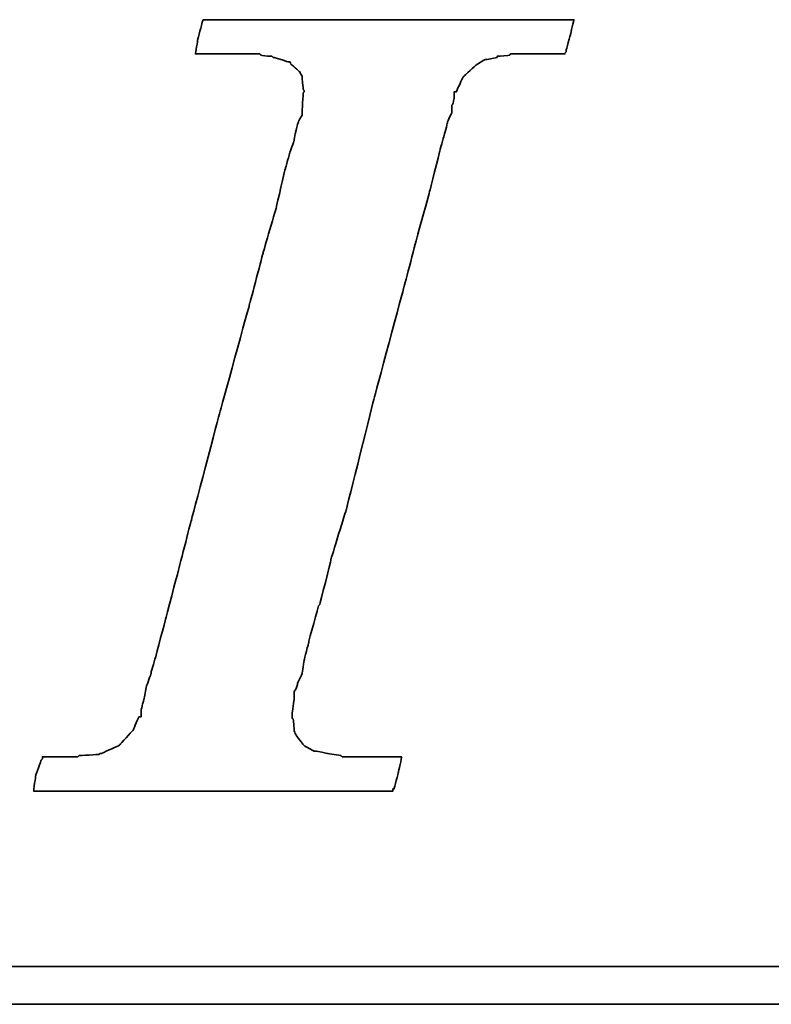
# Model space of a CAD drawing. Header units: millimetres. Extents: x -144 to 679, y 19 to 95.
# Tile 32 of 50: x -77.223 to -76.458, y 67.029 to 68.03. Entities that reach past the tile are written whole.
import ezdxf

# ---------------------------------------------------------------- set-up
doc = ezdxf.new("R2010")
doc.units = ezdxf.units.MM
doc.header["$LTSCALE"] = 0.1
doc.layers.add('DIM', color=4, linetype='CONTINUOUS')
doc.layers.add('layer 1', color=7, linetype='CONTINUOUS')

# ---------------------------------------------------------------- blocks, each defined once
blk = doc.blocks.new('TBI MOTION logo(完整正式版)')
at = {"layer": 'layer 1', "color": 22, "lineweight": 35}
for points, knots in [([(-40.59125, -7.94375), (-40.59125, -7.94375), (-40.97375, -7.94375), (-40.97375, -7.94375), (-40.97375, -7.94375), (-40.97375, -7.94375), (-41.38125, -7.94375), (-41.38125, -7.94375), (-41.38125, -7.94375), (-41.38125, -7.94375), (-41.54875, -7.94375), (-41.54875, -7.94375), (-41.54875, -7.94375), (-41.54875, -7.94375), (-41.59875, -7.94375), (-41.59875, -7.94375), (-41.59875, -7.94375), (-41.59875, -7.94375), (-41.88375, -7.94375), (-41.88375, -7.94375), (-41.88375, -7.94375), (-41.88375, -7.94375), (-41.90875, -7.91875), (-41.90875, -7.91875), (-41.90875, -7.91875), (-41.90875, -7.91875), (-42.19875, -7.87125), (-42.19875, -7.87125), (-42.19875, -7.87125), (-42.19875, -7.87125), (-42.43875, -7.82375), (-42.43875, -7.82375), (-42.43875, -7.82375), (-42.43875, -7.82375), (-42.45875, -7.82375), (-42.45875, -7.82375), (-42.45875, -7.82375), (-42.45875, -7.82375), (-42.48625, -7.82375), (-42.48625, -7.82375), (-42.48625, -7.82375), (-42.48625, -7.82375), (-42.67625, -7.72375), (-42.67625, -7.72375), (-42.67625, -7.72375), (-42.67625, -7.72375), (-42.70125, -7.70375), (-42.70125, -7.70375), (-42.70125, -7.70375), (-42.70125, -7.70375), (-42.72375, -7.67875), (-42.72375, -7.67875), (-42.72375, -7.67875), (-42.72375, -7.67875), (-42.86875, -7.48875), (-42.86875, -7.48875), (-42.86875, -7.48875), (-42.86875, -7.48875), (-42.89375, -7.43875), (-42.89375, -7.43875), (-42.89375, -7.43875), (-42.89375, -7.43875), (-42.91875, -7.38875), (-42.91875, -7.38875), (-42.91875, -7.38875), (-42.91875, -7.38875), (-42.93875, -7.12875), (-42.93875, -7.12875), (-42.93875, -7.12875), (-42.93875, -7.12875), (-42.96375, -7.10375), (-42.96375, -7.10375), (-42.96375, -7.10375), (-42.96375, -7.10375), (-42.96375, -7.05375), (-42.96375, -7.05375), (-42.96375, -7.05375), (-42.96375, -7.05375), (-42.96375, -7.00875), (-42.96375, -7.00875), (-42.96375, -7.00875), (-42.96375, -7.00875), (-42.91875, -6.69625), (-42.91875, -6.69625), (-42.91875, -6.69625), (-42.91875, -6.69625), (-42.91875, -6.62375), (-42.91875, -6.62375), (-42.91875, -6.62375), (-42.91875, -6.62375), (-42.91875, -6.59625), (-42.91875, -6.59625), (-42.91875, -6.59625), (-42.91875, -6.59625), (-42.91875, -6.57375), (-42.91875, -6.57375), (-42.91875, -6.57375), (-42.91875, -6.57375), (-42.91875, -6.52875), (-42.91875, -6.52875), (-42.91875, -6.52875), (-42.91875, -6.52875), (-42.89375, -6.50375), (-42.89375, -6.50375), (-42.89375, -6.50375), (-42.89375, -6.50375), (-42.84375, -6.38375), (-42.84375, -6.38375), (-42.84375, -6.38375), (-42.84375, -6.38375), (-42.84375, -6.35875), (-42.84375, -6.35875), (-42.84375, -6.35875), (-42.84375, -6.35875), (-42.74625, -6.14375), (-42.74625, -6.14375), (-42.74625, -6.14375), (-42.74625, -6.14375), (-42.70125, -5.85375), (-42.70125, -5.85375), (-42.70125, -5.85375), (-42.70125, -5.85375), (-42.60375, -5.47125), (-42.60375, -5.47125), (-42.60375, -5.47125), (-42.60375, -5.47125), (-42.60375, -5.44875), (-42.60375, -5.44875), (-42.60375, -5.44875), (-42.60375, -5.44875), (-42.38875, -4.67875), (-42.38875, -4.67875), (-42.38875, -4.67875), (-42.38875, -4.67875), (-42.36375, -4.65375), (-42.36375, -4.65375), (-42.36375, -4.65375), (-42.36375, -4.65375), (-42.12375, -3.69625), (-42.12375, -3.69625), (-42.12375, -3.69625), (-42.12375, -3.69625), (-42.12375, -3.67374), (-42.12375, -3.67374), (-42.12375, -3.67374), (-42.12375, -3.67374), (-41.78875, -2.59374), (-41.78875, -2.59374), (-41.78875, -2.59374), (-41.78875, -2.59374), (-41.18875, -0.19375), (-41.18875, -0.19375), (-41.18875, -0.19375), (-41.18875, -0.19375), (-40.54375, 2.20624), (-40.54375, 2.20624), (-40.54375, 2.20624), (-40.54375, 2.20624), (-40.25375, 3.30875), (-40.25375, 3.30875), (-40.25375, 3.30875), (-40.25375, 3.30875), (-39.98875, 4.27125), (-39.98875, 4.27125), (-39.98875, 4.27125), (-39.98875, 4.27125), (-39.77375, 5.13125), (-39.77375, 5.13125), (-39.77375, 5.13125), (-39.77375, 5.13125), (-39.67875, 5.47125), (-39.67875, 5.47125), (-39.67875, 5.47125), (-39.67875, 5.47125), (-39.60375, 5.75625), (-39.60375, 5.75625), (-39.60375, 5.75625), (-39.60375, 5.75625), (-39.60375, 5.78125), (-39.60375, 5.78125), (-39.60375, 5.78125), (-39.60375, 5.78125), (-39.50875, 5.97125), (-39.50875, 5.97125), (-39.50875, 5.97125), (-39.50875, 5.97125), (-39.50875, 6.13875), (-39.50875, 6.13875), (-39.50875, 6.13875), (-39.50875, 6.13875), (-39.48625, 6.16625), (-39.48625, 6.16625), (-39.48625, 6.16625), (-39.48625, 6.16625), (-39.46125, 6.28625), (-39.46125, 6.28625), (-39.46125, 6.28625), (-39.46125, 6.28625), (-39.46125, 6.42625), (-39.46125, 6.42625), (-39.46125, 6.42625), (-39.46125, 6.42625), (-39.41375, 6.42625), (-39.41375, 6.42625), (-39.41375, 6.42625), (-39.41375, 6.42625), (-39.29375, 6.69125), (-39.29375, 6.69125), (-39.29375, 6.69125), (-39.29375, 6.69125), (-39.26875, 6.74125), (-39.26875, 6.74125), (-39.26875, 6.74125), (-39.26875, 6.74125), (-39.24375, 6.76625), (-39.24375, 6.76625), (-39.24375, 6.76625), (-39.24375, 6.76625), (-38.98375, 7.00624), (-38.98375, 7.00624), (-38.98375, 7.00624), (-38.98375, 7.00624), (-38.95625, 7.02624), (-38.95625, 7.02624), (-38.95625, 7.02624), (-38.95625, 7.02624), (-38.78875, 7.12624), (-38.78875, 7.12624), (-38.78875, 7.12624), (-38.78875, 7.12624), (-38.76375, 7.12624), (-38.76375, 7.12624), (-38.76375, 7.12624), (-38.76375, 7.12624), (-38.74375, 7.12624), (-38.74375, 7.12624), (-38.74375, 7.12624), (-38.74375, 7.12624), (-38.52875, 7.17125), (-38.52875, 7.17125), (-38.52875, 7.17125), (-38.52875, 7.17125), (-38.52875, 7.19624), (-38.52875, 7.19624), (-38.52875, 7.19624), (-38.52875, 7.19624), (-38.50375, 7.19624), (-38.50375, 7.19624), (-38.50375, 7.19624), (-38.50375, 7.19624), (-38.26125, 7.21875), (-38.26125, 7.21875), (-38.26125, 7.21875), (-38.26125, 7.21875), (-38.23875, 7.24624), (-38.23875, 7.24624), (-38.23875, 7.24624), (-38.23875, 7.24624), (-38.21625, 7.24624), (-38.21625, 7.24624), (-38.21625, 7.24624), (-38.21625, 7.24624), (-38.18875, 7.24624), (-38.18875, 7.24624), (-38.18875, 7.24624), (-38.18875, 7.24624), (-37.90375, 7.24624), (-37.90375, 7.24624), (-37.90375, 7.24624), (-37.90375, 7.24624), (-37.85375, 7.24624), (-37.85375, 7.24624), (-37.85375, 7.24624), (-37.85375, 7.24624), (-37.75875, 7.24624), (-37.75875, 7.24624), (-37.75875, 7.24624), (-37.75875, 7.24624), (-37.42375, 7.24624), (-37.42375, 7.24624), (-37.42375, 7.24624), (-37.42375, 7.24624), (-37.08875, 7.24624), (-37.08875, 7.24624), (-37.08875, 7.24624), (-37.08875, 7.24624), (-37.06375, 7.24624), (-37.06375, 7.24624), (-37.06375, 7.24624), (-37.06375, 7.24624), (-37.06375, 7.26624), (-37.06375, 7.26624), (-37.06375, 7.26624), (-37.06375, 7.26624), (-37.03875, 7.29125), (-37.03875, 7.29125), (-37.03875, 7.29125), (-37.03875, 7.29125), (-37.03875, 7.31625), (-37.03875, 7.31625), (-37.03875, 7.31625), (-37.03875, 7.31625), (-36.94125, 7.67625), (-36.94125, 7.67625), (-36.94125, 7.67625), (-36.94125, 7.67625), (-36.86875, 7.98625), (-36.86875, 7.98625), (-36.86875, 7.98625), (-36.86875, 7.98625), (-36.98875, 7.98625), (-36.98875, 7.98625), (-36.98875, 7.98625), (-36.98875, 7.98625), (-37.42375, 7.98625), (-37.42375, 7.98625), (-37.42375, 7.98625), (-37.42375, 7.98625), (-37.94875, 7.98625), (-37.94875, 7.98625), (-37.94875, 7.98625), (-37.94875, 7.98625), (-38.57375, 7.98625), (-38.57375, 7.98625), (-38.57375, 7.98625), (-38.57375, 7.98625), (-39.29375, 7.98625), (-39.29375, 7.98625), (-39.29375, 7.98625), (-39.29375, 7.98625), (-40.82875, 7.98625), (-40.82875, 7.98625), (-40.82875, 7.98625), (-40.82875, 7.98625), (-42.36375, 7.98625), (-42.36375, 7.98625), (-42.36375, 7.98625), (-42.36375, 7.98625), (-43.08375, 7.98625), (-43.08375, 7.98625), (-43.08375, 7.98625), (-43.08375, 7.98625), (-43.70875, 7.98625), (-43.70875, 7.98625), (-43.70875, 7.98625), (-43.70875, 7.98625), (-44.23375, 7.98625), (-44.23375, 7.98625), (-44.23375, 7.98625), (-44.23375, 7.98625), (-44.66875, 7.98625), (-44.66875, 7.98625), (-44.66875, 7.98625), (-44.66875, 7.98625), (-44.88375, 7.98625), (-44.88375, 7.98625), (-44.88375, 7.98625), (-44.88375, 7.98625), (-44.90875, 7.94125), (-44.90875, 7.94125), (-44.90875, 7.94125), (-44.90875, 7.94125), (-44.90875, 7.91625), (-44.90875, 7.91625), (-44.90875, 7.91625), (-44.90875, 7.91625), (-45.00375, 7.55625), (-45.00375, 7.55625), (-45.00375, 7.55625), (-45.00375, 7.55625), (-45.05375, 7.24624), (-45.05375, 7.24624), (-45.05375, 7.24624), (-45.05375, 7.24624), (-44.61875, 7.24624), (-44.61875, 7.24624), (-44.61875, 7.24624), (-44.61875, 7.24624), (-44.11375, 7.24624), (-44.11375, 7.24624), (-44.11375, 7.24624), (-44.11375, 7.24624), (-43.99375, 7.24624), (-43.99375, 7.24624), (-43.99375, 7.24624), (-43.99375, 7.24624), (-43.94625, 7.24624), (-43.94625, 7.24624), (-43.94625, 7.24624), (-43.94625, 7.24624), (-43.92374, 7.24624), (-43.92374, 7.24624), (-43.92374, 7.24624), (-43.92374, 7.24624), (-43.65875, 7.24624), (-43.65875, 7.24624), (-43.65875, 7.24624), (-43.65875, 7.24624), (-43.63875, 7.21875), (-43.63875, 7.21875), (-43.63875, 7.21875), (-43.63875, 7.21875), (-43.46875, 7.19624), (-43.46875, 7.19624), (-43.46875, 7.19624), (-43.46875, 7.19624), (-43.39875, 7.19624), (-43.39875, 7.19624), (-43.39875, 7.19624), (-43.39875, 7.19624), (-43.37125, 7.17125), (-43.37125, 7.17125), (-43.37125, 7.17125), (-43.37125, 7.17125), (-43.34875, 7.17125), (-43.34875, 7.17125), (-43.34875, 7.17125), (-43.34875, 7.17125), (-43.20375, 7.12624), (-43.20375, 7.12624), (-43.20375, 7.12624), (-43.20375, 7.12624), (-43.05875, 7.07624), (-43.05875, 7.07624), (-43.05875, 7.07624), (-43.05875, 7.07624), (-43.01375, 7.07624), (-43.01375, 7.07624), (-43.01375, 7.07624), (-43.01375, 7.07624), (-42.98875, 7.02624), (-42.98875, 7.02624), (-42.98875, 7.02624), (-42.98875, 7.02624), (-42.79875, 6.86125), (-42.79875, 6.86125), (-42.79875, 6.86125), (-42.79875, 6.86125), (-42.77375, 6.81125), (-42.77375, 6.81125), (-42.77375, 6.81125), (-42.77375, 6.81125), (-42.74625, 6.76625), (-42.74625, 6.76625), (-42.74625, 6.76625), (-42.74625, 6.76625), (-42.72375, 6.47625), (-42.72375, 6.47625), (-42.72375, 6.47625), (-42.72375, 6.47625), (-42.70125, 6.45124), (-42.70125, 6.45124), (-42.70125, 6.45124), (-42.70125, 6.45124), (-42.70125, 6.42625), (-42.70125, 6.42625), (-42.70125, 6.42625), (-42.70125, 6.42625), (-42.72375, 6.40625), (-42.72375, 6.40625), (-42.72375, 6.40625), (-42.72375, 6.40625), (-42.74625, 5.97125), (-42.74625, 5.97125), (-42.74625, 5.97125), (-42.74625, 5.97125), (-42.74625, 5.94625), (-42.74625, 5.94625), (-42.74625, 5.94625), (-42.74625, 5.94625), (-42.74625, 5.92625), (-42.74625, 5.92625), (-42.74625, 5.92625), (-42.74625, 5.92625), (-42.77375, 5.87625), (-42.77375, 5.87625), (-42.77375, 5.87625), (-42.77375, 5.87625), (-42.81875, 5.80625), (-42.81875, 5.80625), (-42.81875, 5.80625), (-42.81875, 5.80625), (-42.86875, 5.63625), (-42.86875, 5.63625), (-42.86875, 5.63625), (-42.86875, 5.63625), (-42.91875, 5.39625), (-42.91875, 5.39625), (-42.91875, 5.39625), (-42.91875, 5.39625), (-42.91875, 5.37124), (-42.91875, 5.37124), (-42.91875, 5.37124), (-42.91875, 5.37124), (-43.01375, 5.10874), (-43.01375, 5.10874), (-43.01375, 5.10874), (-43.01375, 5.10874), (-43.10875, 4.77124), (-43.10875, 4.77124), (-43.10875, 4.77124), (-43.10875, 4.77124), (-43.29875, 3.95625), (-43.29875, 3.95625), (-43.29875, 3.95625), (-43.29875, 3.95625), (-43.58875, 2.95125), (-43.58875, 2.95125), (-43.58875, 2.95125), (-43.58875, 2.95125), (-43.87375, 1.87125), (-43.87375, 1.87125), (-43.87375, 1.87125), (-43.87375, 1.87125), (-44.52625, -0.50374), (-44.52625, -0.50374), (-44.52625, -0.50374), (-44.52625, -0.50374), (-45.14875, -2.85375), (-45.14875, -2.85375), (-45.14875, -2.85375), (-45.14875, -2.85375), (-45.43375, -3.95875), (-45.43375, -3.95875), (-45.43375, -3.95875), (-45.43375, -3.95875), (-45.69875, -4.96875), (-45.69875, -4.96875), (-45.69875, -4.96875), (-45.69875, -4.96875), (-45.91375, -5.78375), (-45.91375, -5.78375), (-45.91375, -5.78375), (-45.91375, -5.78375), (-46.01375, -6.11875), (-46.01375, -6.11875), (-46.01375, -6.11875), (-46.01375, -6.11875), (-46.01375, -6.14375), (-46.01375, -6.14375), (-46.01375, -6.14375), (-46.01375, -6.14375), (-46.10875, -6.40875), (-46.10875, -6.40875), (-46.10875, -6.40875), (-46.10875, -6.40875), (-46.15375, -6.64875), (-46.15375, -6.64875), (-46.15375, -6.64875), (-46.15375, -6.64875), (-46.20375, -6.83875), (-46.20375, -6.83875), (-46.20375, -6.83875), (-46.20375, -6.83875), (-46.22875, -6.93375), (-46.22875, -6.93375), (-46.22875, -6.93375), (-46.22875, -6.93375), (-46.22875, -7.07875), (-46.22875, -7.07875), (-46.22875, -7.07875), (-46.22875, -7.07875), (-46.27375, -7.07875), (-46.27375, -7.07875), (-46.27375, -7.07875), (-46.27375, -7.07875), (-46.39375, -7.34375), (-46.39375, -7.34375), (-46.39375, -7.34375), (-46.39375, -7.34375), (-46.39375, -7.36875), (-46.39375, -7.36875), (-46.39375, -7.36875), (-46.39375, -7.36875), (-46.42125, -7.38875), (-46.42125, -7.38875), (-46.42125, -7.38875), (-46.42125, -7.38875), (-46.68375, -7.67875), (-46.68375, -7.67875), (-46.68375, -7.67875), (-46.68375, -7.67875), (-46.70875, -7.70375), (-46.70875, -7.70375), (-46.70875, -7.70375), (-46.70875, -7.70375), (-46.75375, -7.72375), (-46.75375, -7.72375), (-46.75375, -7.72375), (-46.75375, -7.72375), (-47.08875, -7.87125), (-47.08875, -7.87125), (-47.08875, -7.87125), (-47.08875, -7.87125), (-47.11625, -7.87125), (-47.11625, -7.87125), (-47.11625, -7.87125), (-47.11625, -7.87125), (-47.13875, -7.89375), (-47.13875, -7.89375), (-47.13875, -7.89375), (-47.13875, -7.89375), (-47.56875, -7.91875), (-47.56875, -7.91875), (-47.56875, -7.91875), (-47.56875, -7.91875), (-47.59625, -7.94375), (-47.59625, -7.94375), (-47.59625, -7.94375), (-47.59625, -7.94375), (-47.64375, -7.94375), (-47.64375, -7.94375), (-47.64375, -7.94375), (-47.64375, -7.94375), (-47.73625, -7.94375), (-47.73625, -7.94375), (-47.73625, -7.94375), (-47.73625, -7.94375), (-48.07375, -7.94375), (-48.07375, -7.94375), (-48.07375, -7.94375), (-48.07375, -7.94375), (-48.36125, -7.94375), (-48.36125, -7.94375), (-48.36125, -7.94375), (-48.36125, -7.94375), (-48.36125, -7.96625), (-48.36125, -7.96625), (-48.36125, -7.96625), (-48.36125, -7.96625), (-48.36125, -7.99125), (-48.36125, -7.99125), (-48.36125, -7.99125), (-48.36125, -7.99125), (-48.38875, -8.01375), (-48.38875, -8.01375), (-48.38875, -8.01375), (-48.38875, -8.01375), (-48.50875, -8.34875), (-48.50875, -8.34875), (-48.50875, -8.34875), (-48.50875, -8.34875), (-48.55375, -8.68625), (-48.55375, -8.68625), (-48.55375, -8.68625), (-48.55375, -8.68625), (-48.45875, -8.68625), (-48.45875, -8.68625), (-48.45875, -8.68625), (-48.45875, -8.68625), (-48.07375, -8.68625), (-48.07375, -8.68625), (-48.07375, -8.68625), (-48.07375, -8.68625), (-47.52375, -8.68625), (-47.52375, -8.68625), (-47.52375, -8.68625), (-47.52375, -8.68625), (-46.92375, -8.68625), (-46.92375, -8.68625), (-46.92375, -8.68625), (-46.92375, -8.68625), (-46.25375, -8.68625), (-46.25375, -8.68625), (-46.25375, -8.68625), (-46.25375, -8.68625), (-46.20375, -8.68625), (-46.20375, -8.68625), (-46.20375, -8.68625), (-46.20375, -8.68625), (-44.71375, -8.68625), (-44.71375, -8.68625), (-44.71375, -8.68625), (-44.71375, -8.68625), (-43.22875, -8.68625), (-43.22875, -8.68625), (-43.22875, -8.68625), (-43.22875, -8.68625), (-42.55875, -8.68625), (-42.55875, -8.68625), (-42.55875, -8.68625), (-42.55875, -8.68625), (-42.50875, -8.68625), (-42.50875, -8.68625), (-42.50875, -8.68625), (-42.50875, -8.68625), (-41.93375, -8.68625), (-41.93375, -8.68625), (-41.93375, -8.68625), (-41.93375, -8.68625), (-41.38125, -8.68625), (-41.38125, -8.68625), (-41.38125, -8.68625), (-41.38125, -8.68625), (-40.97375, -8.68625), (-40.97375, -8.68625), (-40.97375, -8.68625), (-40.97375, -8.68625), (-40.78125, -8.68625), (-40.78125, -8.68625), (-40.78125, -8.68625), (-40.78125, -8.68625), (-40.78125, -8.63875), (-40.78125, -8.63875), (-40.78125, -8.63875), (-40.78125, -8.63875), (-40.75875, -8.63875), (-40.75875, -8.63875), (-40.75875, -8.63875), (-40.75875, -8.63875), (-40.66375, -8.27875), (-40.66375, -8.27875), (-40.66375, -8.27875), (-40.66375, -8.27875), (-40.59125, -7.94375), (-40.59125, -7.94375)], [0, 0, 0, 0, 0.00558659, 0.00558659, 0.00558659, 0.0055866, 0.01117318, 0.01117318, 0.01117318, 0.01117319, 0.01675978, 0.01675978, 0.01675978, 0.01675979, 0.02234637, 0.02234637, 0.02234637, 0.02234638, 0.02793296, 0.02793296, 0.02793296, 0.02793297, 0.03351955, 0.03351955, 0.03351955, 0.03351956, 0.03910615, 0.03910615, 0.03910615, 0.03910616, 0.04469274, 0.04469274, 0.04469274, 0.04469275, 0.05027933, 0.05027933, 0.05027933, 0.05027934, 0.05586592, 0.05586592, 0.05586592, 0.05586593, 0.06145251, 0.06145251, 0.06145251, 0.06145252, 0.06703911, 0.06703911, 0.06703911, 0.06703912, 0.0726257, 0.0726257, 0.0726257, 0.07262571, 0.07821229, 0.07821229, 0.07821229, 0.0782123, 0.08379888, 0.08379888, 0.08379888, 0.08379889, 0.08938547, 0.08938547, 0.08938547, 0.08938548, 0.09497207, 0.09497207, 0.09497207, 0.09497208, 0.10055866, 0.10055866, 0.10055866, 0.10055867, 0.10614525, 0.10614525, 0.10614525, 0.10614526, 0.11173184, 0.11173184, 0.11173184, 0.11173185, 0.11731844, 0.11731844, 0.11731844, 0.11731845, 0.12290503, 0.12290503, 0.12290503, 0.12290504, 0.12849162, 0.12849162, 0.12849162, 0.12849163, 0.13407821, 0.13407821, 0.13407821, 0.13407822, 0.1396648, 0.1396648, 0.1396648, 0.13966481, 0.1452514, 0.1452514, 0.1452514, 0.14525141, 0.15083799, 0.15083799, 0.15083799, 0.150838, 0.15642458, 0.15642458, 0.15642458, 0.15642459, 0.16201117, 0.16201117, 0.16201117, 0.16201118, 0.16759777, 0.16759777, 0.16759777, 0.16759778, 0.17318436, 0.17318436, 0.17318436, 0.17318437, 0.17877095, 0.17877095, 0.17877095, 0.17877096, 0.18435754, 0.18435754, 0.18435754, 0.18435755, 0.18994413, 0.18994413, 0.18994413, 0.18994414, 0.19553073, 0.19553073, 0.19553073, 0.19553074, 0.20111732, 0.20111732, 0.20111732, 0.20111733, 0.20670391, 0.20670391, 0.20670391, 0.20670392, 0.2122905, 0.2122905, 0.2122905, 0.21229051, 0.21787709, 0.21787709, 0.21787709, 0.2178771, 0.22346369, 0.22346369, 0.22346369, 0.2234637, 0.22905028, 0.22905028, 0.22905028, 0.22905029, 0.23463687, 0.23463687, 0.23463687, 0.23463688, 0.24022346, 0.24022346, 0.24022346, 0.24022347, 0.24581006, 0.24581006, 0.24581006, 0.24581007, 0.25139665, 0.25139665, 0.25139665, 0.25139666, 0.25698324, 0.25698324, 0.25698324, 0.25698325, 0.26256983, 0.26256983, 0.26256983, 0.26256984, 0.26815642, 0.26815642, 0.26815642, 0.26815643, 0.27374302, 0.27374302, 0.27374302, 0.27374303, 0.27932961, 0.27932961, 0.27932961, 0.27932962, 0.2849162, 0.2849162, 0.2849162, 0.28491621, 0.29050279, 0.29050279, 0.29050279, 0.2905028, 0.29608939, 0.29608939, 0.29608939, 0.2960894, 0.30167598, 0.30167598, 0.30167598, 0.30167599, 0.30726257, 0.30726257, 0.30726257, 0.30726258, 0.31284916, 0.31284916, 0.31284916, 0.31284917, 0.31843575, 0.31843575, 0.31843575, 0.31843576, 0.32402235, 0.32402235, 0.32402235, 0.32402236, 0.32960894, 0.32960894, 0.32960894, 0.32960895, 0.33519553, 0.33519553, 0.33519553, 0.33519554, 0.34078212, 0.34078212, 0.34078212, 0.34078213, 0.34636872, 0.34636872, 0.34636872, 0.34636873, 0.35195531, 0.35195531, 0.35195531, 0.35195532, 0.3575419, 0.3575419, 0.3575419, 0.35754191, 0.36312849, 0.36312849, 0.36312849, 0.3631285, 0.36871508, 0.36871508, 0.36871508, 0.36871509, 0.37430168, 0.37430168, 0.37430168, 0.37430169, 0.37988827, 0.37988827, 0.37988827, 0.37988828, 0.38547486, 0.38547486, 0.38547486, 0.38547487, 0.39106145, 0.39106145, 0.39106145, 0.39106146, 0.39664804, 0.39664804, 0.39664804, 0.39664805, 0.40223464, 0.40223464, 0.40223464, 0.40223465, 0.40782123, 0.40782123, 0.40782123, 0.40782124, 0.41340782, 0.41340782, 0.41340782, 0.41340783, 0.41899441, 0.41899441, 0.41899441, 0.41899442, 0.42458101, 0.42458101, 0.42458101, 0.42458102, 0.4301676, 0.4301676, 0.4301676, 0.43016761, 0.43575419, 0.43575419, 0.43575419, 0.4357542, 0.44134078, 0.44134078, 0.44134078, 0.44134079, 0.44692737, 0.44692737, 0.44692737, 0.44692738, 0.45251397, 0.45251397, 0.45251397, 0.45251398, 0.45810056, 0.45810056, 0.45810056, 0.45810057, 0.46368715, 0.46368715, 0.46368715, 0.46368716, 0.46927374, 0.46927374, 0.46927374, 0.46927375, 0.47486034, 0.47486034, 0.47486034, 0.47486035, 0.48044693, 0.48044693, 0.48044693, 0.48044694, 0.48603352, 0.48603352, 0.48603352, 0.48603353, 0.49162011, 0.49162011, 0.49162011, 0.49162012, 0.4972067, 0.4972067, 0.4972067, 0.49720671, 0.5027933, 0.5027933, 0.5027933, 0.50279331, 0.50837989, 0.50837989, 0.50837989, 0.5083799, 0.51396648, 0.51396648, 0.51396648, 0.51396649, 0.51955307, 0.51955307, 0.51955307, 0.51955308, 0.52513966, 0.52513966, 0.52513966, 0.52513967, 0.53072626, 0.53072626, 0.53072626, 0.53072627, 0.53631285, 0.53631285, 0.53631285, 0.53631286, 0.54189944, 0.54189944, 0.54189944, 0.54189945, 0.54748603, 0.54748603, 0.54748603, 0.54748604, 0.55307263, 0.55307263, 0.55307263, 0.55307264, 0.55865922, 0.55865922, 0.55865922, 0.55865923, 0.56424581, 0.56424581, 0.56424581, 0.56424582, 0.5698324, 0.5698324, 0.5698324, 0.56983241, 0.57541899, 0.57541899, 0.57541899, 0.575419, 0.58100559, 0.58100559, 0.58100559, 0.5810056, 0.58659218, 0.58659218, 0.58659218, 0.58659219, 0.59217877, 0.59217877, 0.59217877, 0.59217878, 0.59776536, 0.59776536, 0.59776536, 0.59776537, 0.60335196, 0.60335196, 0.60335196, 0.60335197, 0.60893855, 0.60893855, 0.60893855, 0.60893856, 0.61452514, 0.61452514, 0.61452514, 0.61452515, 0.62011173, 0.62011173, 0.62011173, 0.62011174, 0.62569832, 0.62569832, 0.62569832, 0.62569833, 0.63128492, 0.63128492, 0.63128492, 0.63128493, 0.63687151, 0.63687151, 0.63687151, 0.63687152, 0.6424581, 0.6424581, 0.6424581, 0.64245811, 0.64804469, 0.64804469, 0.64804469, 0.6480447, 0.65363128, 0.65363128, 0.65363128, 0.65363129, 0.65921788, 0.65921788, 0.65921788, 0.65921789, 0.66480447, 0.66480447, 0.66480447, 0.66480448, 0.67039106, 0.67039106, 0.67039106, 0.67039107, 0.67597765, 0.67597765, 0.67597765, 0.67597766, 0.68156425, 0.68156425, 0.68156425, 0.68156426, 0.68715084, 0.68715084, 0.68715084, 0.68715085, 0.69273743, 0.69273743, 0.69273743, 0.69273744, 0.69832402, 0.69832402, 0.69832402, 0.69832403, 0.70391061, 0.70391061, 0.70391061, 0.70391062, 0.70949721, 0.70949721, 0.70949721, 0.70949722, 0.7150838, 0.7150838, 0.7150838, 0.71508381, 0.72067039, 0.72067039, 0.72067039, 0.7206704, 0.72625698, 0.72625698, 0.72625698, 0.72625699, 0.73184358, 0.73184358, 0.73184358, 0.73184359, 0.73743017, 0.73743017, 0.73743017, 0.73743018, 0.74301676, 0.74301676, 0.74301676, 0.74301677, 0.74860335, 0.74860335, 0.74860335, 0.74860336, 0.75418994, 0.75418994, 0.75418994, 0.75418995, 0.75977654, 0.75977654, 0.75977654, 0.75977655, 0.76536313, 0.76536313, 0.76536313, 0.76536314, 0.77094972, 0.77094972, 0.77094972, 0.77094973, 0.77653631, 0.77653631, 0.77653631, 0.77653632, 0.78212291, 0.78212291, 0.78212291, 0.78212292, 0.7877095, 0.7877095, 0.7877095, 0.78770951, 0.79329609, 0.79329609, 0.79329609, 0.7932961, 0.79888268, 0.79888268, 0.79888268, 0.79888269, 0.80446927, 0.80446927, 0.80446927, 0.80446928, 0.81005587, 0.81005587, 0.81005587, 0.81005588, 0.81564246, 0.81564246, 0.81564246, 0.81564247, 0.82122905, 0.82122905, 0.82122905, 0.82122906, 0.82681564, 0.82681564, 0.82681564, 0.82681565, 0.83240223, 0.83240223, 0.83240223, 0.83240224, 0.83798883, 0.83798883, 0.83798883, 0.83798884, 0.84357542, 0.84357542, 0.84357542, 0.84357543, 0.84916201, 0.84916201, 0.84916201, 0.84916202, 0.8547486, 0.8547486, 0.8547486, 0.85474861, 0.8603352, 0.8603352, 0.8603352, 0.86033521, 0.86592179, 0.86592179, 0.86592179, 0.8659218, 0.87150838, 0.87150838, 0.87150838, 0.87150839, 0.87709497, 0.87709497, 0.87709497, 0.87709498, 0.88268156, 0.88268156, 0.88268156, 0.88268157, 0.88826816, 0.88826816, 0.88826816, 0.88826817, 0.89385475, 0.89385475, 0.89385475, 0.89385476, 0.89944134, 0.89944134, 0.89944134, 0.89944135, 0.90502793, 0.90502793, 0.90502793, 0.90502794, 0.91061453, 0.91061453, 0.91061453, 0.91061454, 0.91620112, 0.91620112, 0.91620112, 0.91620113, 0.92178771, 0.92178771, 0.92178771, 0.92178772, 0.9273743, 0.9273743, 0.9273743, 0.92737431, 0.93296089, 0.93296089, 0.93296089, 0.9329609, 0.93854749, 0.93854749, 0.93854749, 0.9385475, 0.94413408, 0.94413408, 0.94413408, 0.94413409, 0.94972067, 0.94972067, 0.94972067, 0.94972068, 0.95530726, 0.95530726, 0.95530726, 0.95530727, 0.96089385, 0.96089385, 0.96089385, 0.96089386, 0.96648045, 0.96648045, 0.96648045, 0.96648046, 0.97206704, 0.97206704, 0.97206704, 0.97206705, 0.97765363, 0.97765363, 0.97765363, 0.97765364, 0.98324022, 0.98324022, 0.98324022, 0.98324023, 0.98882682, 0.98882682, 0.98882682, 0.98882683, 0.99441341, 0.99441341, 0.99441341, 0.99441342, 1, 1, 1, 1]), ([(75.90875, -9.47875), (75.90875, -9.47875), (75.90875, -12.28625), (75.90875, -12.28625), (75.90875, -12.28625), (75.90875, -12.28625), (75.90875, -12.47875), (75.90875, -12.47875), (75.90875, -12.47875), (75.90875, -12.47875), (75.71625, -12.47875), (75.71625, -12.47875), (75.71625, -12.47875), (75.71625, -12.47875), (-88.32875, -12.47875), (-88.32875, -12.47875), (-88.32875, -12.47875), (-88.32875, -12.47875), (-88.32875, -13.29375), (-88.32875, -13.29375), (-88.32875, -13.29375), (-88.32875, -13.29375), (82.89125, -13.29375), (82.89125, -13.29375), (82.89125, -13.29375), (82.89125, -13.29375), (75.90875, -9.47875), (75.90875, -9.47875)], [0, 0, 0, 0, 0.14285714, 0.14285714, 0.14285714, 0.14285715, 0.28571429, 0.28571429, 0.28571429, 0.2857143, 0.42857143, 0.42857143, 0.42857143, 0.42857144, 0.57142857, 0.57142857, 0.57142857, 0.57142858, 0.71428571, 0.71428571, 0.71428571, 0.71428572, 0.85714286, 0.85714286, 0.85714286, 0.85714287, 1, 1, 1, 1])]:
    blk.add_open_spline(points, degree=3, knots=knots, dxfattribs=at)

msp = doc.modelspace()

# ---------------------------------------------------------------- block references
at = {"layer": 'DIM', "color": 7, "xscale": 0.0470770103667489, "yscale": 0.0470770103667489, "zscale": 0.0470770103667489}
msp.add_blockref('TBI MOTION logo(完整正式版)', (-74.9231, 67.6545), dxfattribs=at)

doc.saveas('drawing.dxf')
